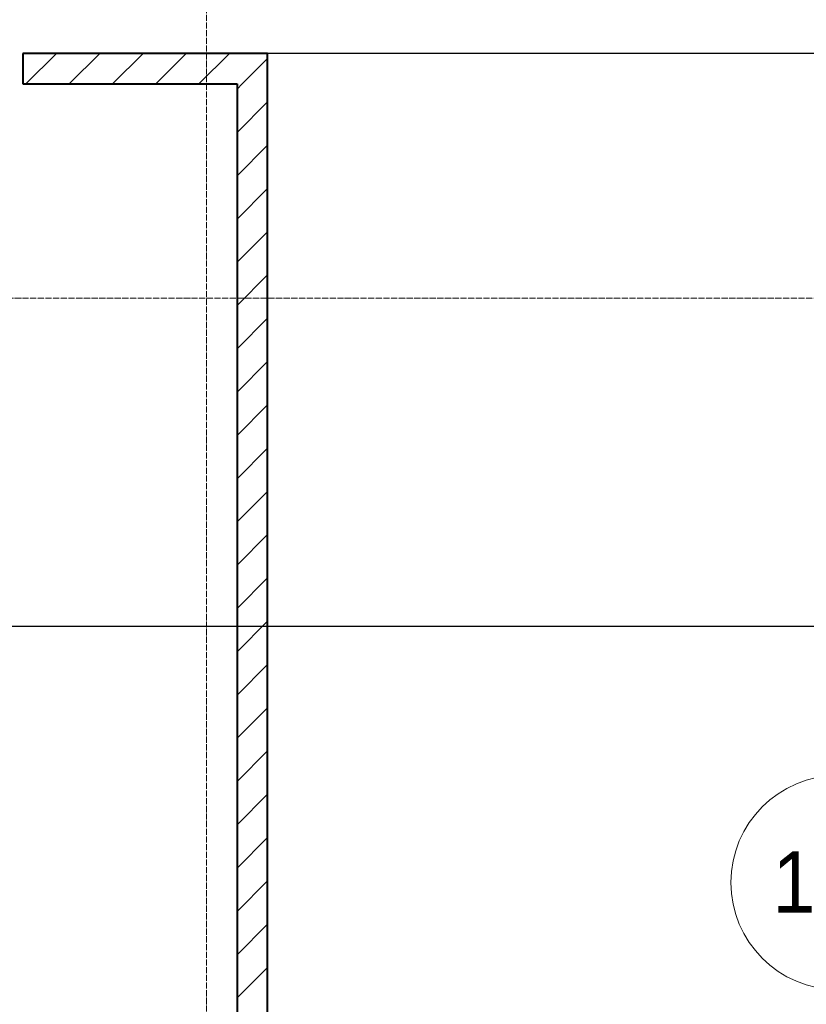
# Model space of a CAD drawing. Header units: millimetres. Extents: x -816133 to 919604, y 87941 to 147341.
# Tile 233 of 256: x 160576 to 163146, y 122025 to 125243. Entities that reach past the tile are written whole.
import ezdxf

# ---------------------------------------------------------------- set-up
doc = ezdxf.new("R2010")
doc.units = ezdxf.units.MM
doc.linetypes.add('ADSK_Линия сетки', pattern=[25, 20, -2.5, 0, -2.5])
doc.linetypes.add('Линия сетки', pattern=[25, 20, -2.5, 0, -2.5])
for name, color, linetype, lineweight in [('A-010-A_ROOM', 7, 'Continuous', 20), ('A-200-M_WALL', 7, 'Continuous', 18), ('A-200-M_WALL_INT', 7, 'Continuous', 18), ('A-200-M_WALL_PAT', 7, 'Continuous', 40), ('Z-030-M_GRID', 7, 'Continuous', 9), ('СС-011-ПОЖ-СИГНАЛИЗАЦИЯ', 1, 'Continuous', 30)]:
    doc.layers.add(name, color=color, linetype=linetype, lineweight=lineweight)
doc.styles.add('Arial_2', font='arial.ttf', dxfattribs={"width": 0.9, "height": 400})

# ---------------------------------------------------------------- blocks, each defined once
blk = doc.blocks.new('13эт')
at = {"layer": 'A-010-A_ROOM', "color": 9}
blk.add_circle((438559.1, 122423.1), 350, dxfattribs=at)
at = {"layer": 'A-200-M_WALL', "color": 9}
for p, q in [((438645.4, 125133.3), (436695.4, 125133.3)), ((436695.4, 125133.3), (438645.4, 125133.3)), ((436695.4, 125132.9), (436695.4, 125133.3)), ((438645.4, 125132.5), (436695.4, 125132.5)), ((436695.4, 125132.5), (438645.4, 125132.5))]:
    blk.add_line(p, q, dxfattribs=at)
at = {"layer": 'A-200-M_WALL_INT', "color": 9, "lineweight": 40}
for p, q in [((436695.4, 125132.9), (435895.4, 125132.9)), ((435895.4, 125132.9), (435895.4, 125032.9)), ((436695.4, 125032.9), (436695.4, 125132.9)), ((435895.4, 125032.9), (436595.4, 125032.9)), ((436595.4, 125032.9), (436595.4, 121532.9)), ((436695.4, 121532.9), (436695.4, 125032.9))]:
    blk.add_line(p, q, dxfattribs=at)
at = {"layer": 'A-200-M_WALL_PAT', "color": 9, "linetype": 'Continuous', "lineweight": 9}
for p, q in [((435905.5, 125032.9), (436005.5, 125132.9)), ((436047, 125032.9), (436147, 125132.9)), ((436188.4, 125032.9), (436288.4, 125132.9)), ((436329.8, 125032.9), (436429.8, 125132.9)), ((436471.2, 125032.9), (436571.2, 125132.9)), ((436612.6, 125032.9), (436695.4, 125115.7)), ((436595.4, 125015.7), (436612.6, 125032.9)), ((436595.4, 124874.3), (436695.4, 124974.3)), ((436595.4, 124732.9), (436695.4, 124832.9)), ((436595.4, 124591.4), (436695.4, 124691.4)), ((436595.4, 124450), (436695.4, 124550)), ((436595.4, 124308.6), (436695.4, 124408.6)), ((436595.4, 124167.2), (436695.4, 124267.2)), ((436595.4, 124025.7), (436695.4, 124125.7)), ((436595.4, 123884.3), (436695.4, 123984.3)), ((436595.4, 123742.9), (436695.4, 123842.9)), ((436595.4, 123601.5), (436695.4, 123701.5)), ((436595.4, 123460.1), (436695.4, 123560.1)), ((436595.4, 123318.6), (436695.4, 123418.6)), ((436595.4, 123177.2), (436695.4, 123277.2)), ((436595.4, 123035.8), (436695.4, 123135.8)), ((436595.4, 122894.4), (436695.4, 122994.4)), ((436595.4, 122753), (436695.4, 122853)), ((436595.4, 122611.5), (436695.4, 122711.5)), ((436595.4, 122470.1), (436695.4, 122570.1)), ((436595.4, 122328.7), (436695.4, 122428.7)), ((436595.4, 122187.3), (436695.4, 122287.3)), ((436595.4, 122045.8), (436695.4, 122145.8))]:
    blk.add_line(p, q, dxfattribs=at)
at = {"layer": 'Z-030-M_GRID', "color": 9, "linetype": 'Линия сетки'}
blk.add_line((436495.4, 117558.7), (436495.4, 138582.9), dxfattribs=at)
at = {"layer": 'Z-030-M_GRID', "color": 9, "linetype": 'ADSK_Линия сетки'}
blk.add_line((443695.4, 124332.9), (399384.3, 124332.9), dxfattribs=at)
at = {"layer": 'A-010-A_ROOM', "color": 9, "style": 'Arial_2', "width": 0.9}
blk.add_text('1-1', height=200, dxfattribs=at).set_placement((438345.2, 122324.8))

msp = doc.modelspace()

# ---------------------------------------------------------------- linework, layer by layer
at = {"layer": 'СС-011-ПОЖ-СИГНАЛИЗАЦИЯ', "ltscale": 100}
msp.add_lwpolyline([(163131.3, 127983.2), (163131.3, 126993), (162734.9, 126993), (162734.9, 125788.8), (158333.1, 125788.8), (158333.1, 125083.2), (157215.3, 125083.2), (157215.3, 123201.7), (155685.6, 123201.7), (155685.6, 122525.6), (159921.6, 122525.6), (159921.6, 123260.5), (165863.8, 123260.5)], dxfattribs=at)

# ---------------------------------------------------------------- block references
at = {"layer": 'СС-011-ПОЖ-СИГНАЛИЗАЦИЯ', "color": 9, "lineweight": 30}
msp.add_blockref('13эт', (-275309.7, 0), dxfattribs=at)

doc.saveas('drawing.dxf')
